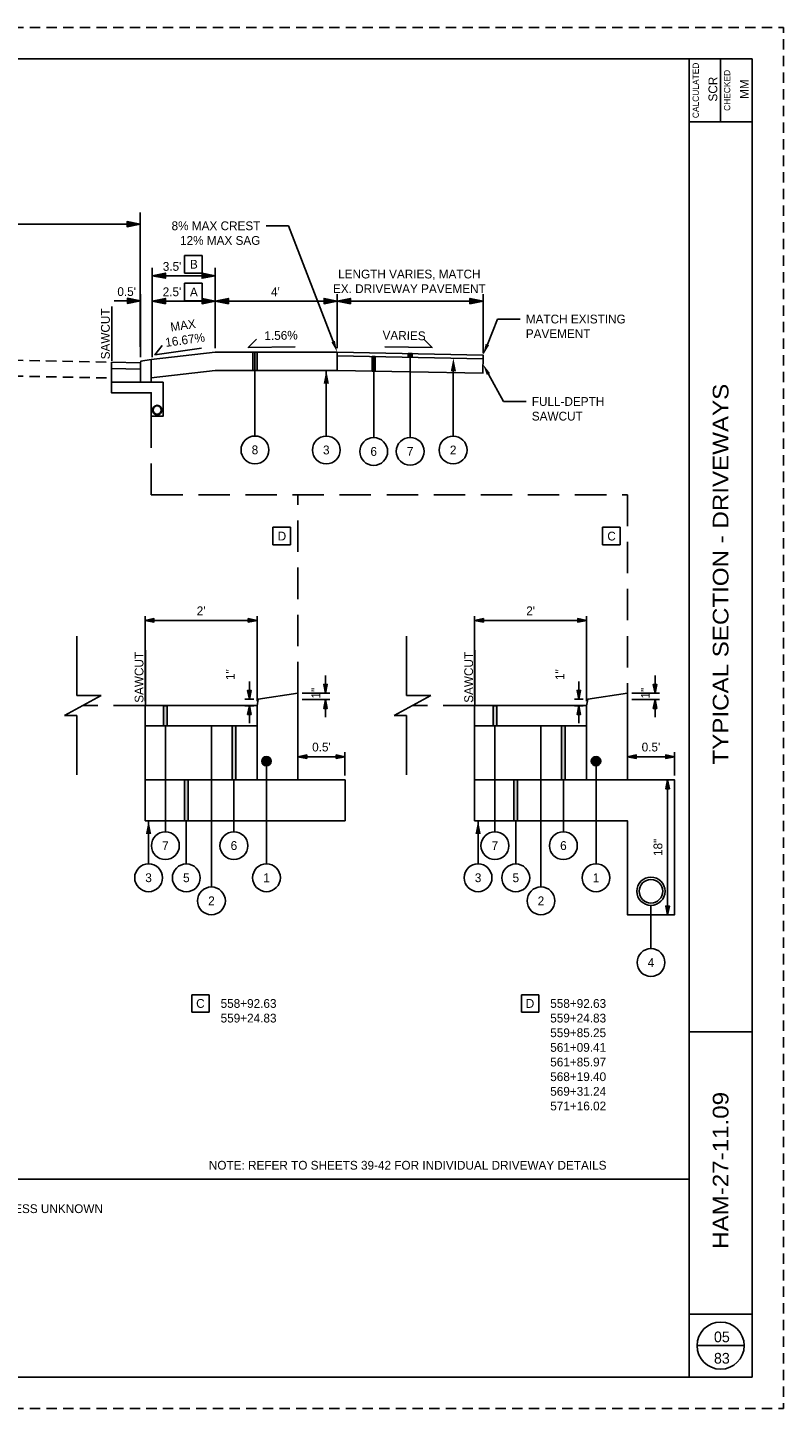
# Paper-space layout '113851GY003' of a CAD drawing. Header units: feet. Extents: x 0 to 34, y 0 to 22.
# Tile 3 of 3: x 22 to 34, y 0 to 22. Entities that reach past the tile are written whole.
import ezdxf
from ezdxf import colors
from ezdxf.entities.mleader import LeaderData, LeaderLine
from ezdxf.enums import TextEntityAlignment as Align
from ezdxf.math import Vec2, Vec3

# ---------------------------------------------------------------- set-up
doc = ezdxf.new("R2010")
doc.units = ezdxf.units.FT
doc.header["$MEASUREMENT"] = 0
doc.linetypes.add('DASHED', pattern=[0.75, 0.5, -0.25])
doc.linetypes.add('OhDOT_USTN3', pattern=[0.22, 0.165, -0.055])
for name, color, linetype in [('C-ANNO-TEXT', 7, 'Continuous'), ('SH_Border', 7, 'Continuous'), ('SH_Cut_Line', 7, 'OhDOT_USTN3'), ('SH_Data', 7, 'Continuous'), ('SH_Text', 7, 'Continuous'), ('TX_P_1', 7, 'Continuous'), ('TX_P_20', 7, 'Continuous'), ('XS_X_Pavt', 133, 'OhDOT_USTN3')]:
    doc.layers.add(name, color=color, linetype=linetype)
doc.styles.add('Font 70-Main Title', font='txt', dxfattribs={"width": 1.15, "height": 0.25})
doc.styles.add('Slanted-Normal', font='font31.shx', dxfattribs={"height": 0.14})
doc.styles.add('Straight-Normal', font='font30.shx', dxfattribs={"height": 0.14})
doc.styles.add('Straight-Sub Title', font='font30.shx', dxfattribs={"height": 0.17})
doc.dimstyles.new('Dec-1  Slanted', dxfattribs={"dimtxt": 0.14, "dimasz": 0.14, "dimexe": 0.07, "dimexo": 0.07, "dimgap": 0.07, "dimtad": 1, "dimdec": 1, "dimzin": 3, "dimdsep": 46, "dimtxsty": 'Slanted-Normal', "dimblk": 'Dim1', "dimcen": 0, "dimclrd": 95, "dimclre": 95, "dimclrt": 7, "dimadec": 1, "dimazin": 3, "dimtfac": 1, "dimtdec": 1, "dimtix": 1, "dimtofl": 0, "dimtmove": 1, "dimatfit": 3, "dimldrblk": 'Dim1', "dimfxl": 1, "dimtolj": 1, "dimtzin": 0, "dimlwd": -1, "dimlwe": -1, "dimarcsym": 0})
doc.dimstyles.new('Dec-1  Straight', dxfattribs={"dimtxt": 0.14, "dimasz": 0.14, "dimexe": 0.07, "dimexo": 0.07, "dimgap": 0.07, "dimtad": 1, "dimdec": 1, "dimzin": 3, "dimdsep": 46, "dimtxsty": 'Straight-Normal', "dimblk": 'Dim1', "dimcen": 0, "dimclrd": 95, "dimclre": 95, "dimclrt": 256, "dimadec": 1, "dimazin": 3, "dimtfac": 1, "dimtdec": 1, "dimtix": 1, "dimtofl": 0, "dimtmove": 1, "dimatfit": 3, "dimldrblk": 'Dim1', "dimfxl": 1, "dimtolj": 1, "dimtzin": 0, "dimlwd": -1, "dimlwe": -1, "dimarcsym": 0})

# ---------------------------------------------------------------- blocks, each defined once
blk = doc.blocks.new('BLKWO')
at = {"layer": 'SH_Border', "color": 7, "linetype": 'Continuous'}
for p, q in [((32.5, 0.5), (32.5, 21.5)), ((33, 21.5), (33, 20.5)), ((32.5, 20.5), (33.5, 20.5)), ((32.5, 6), (33.5, 6)), ((32.5, 1.5), (33.5, 1.5))]:
    blk.add_line(p, q, dxfattribs=at)
at = {"layer": 'SH_Border', "color": 7, "linetype": 'Continuous', "flags": 128}
blk.add_lwpolyline([(2, 21.5), (33.5, 21.5), (33.5, 0.5), (2, 0.5), (2, 21.5)], close=True, dxfattribs=at)
at = {"layer": 'SH_Cut_Line', "color": 7, "linetype": 'OhDOT_USTN3', "flags": 128}
blk.add_lwpolyline([(0, 0), (34, 0), (34, 22), (0, 22), (0, 0)], close=True, dxfattribs=at)
at = {"layer": 'SH_Data', "color": 7, "linetype": 'Continuous'}
blk.add_line((32.625, 1), (33.375, 1), dxfattribs=at)
blk.add_circle((33, 1), 0.375, dxfattribs=at)
at = {"layer": 'SH_Data', "color": 7, "linetype": 'Continuous', "style": 'Straight-Normal'}
for s, p in [('CALCULATED', (32.553, 21)), ('CHECKED', (33.053, 21))]:
    blk.add_text(s, height=0.1, rotation=90, dxfattribs=at).set_placement(p, align=Align.TOP_CENTER)
at = {"layer": 'SH_Data', "style": 'Straight-Normal'}
for tag, p in [('CALCULATED', (32.989, 21.02)), ('CHECKED', (33.489, 21.02))]:
    blk.add_attdef(tag, text='', height=0.14, rotation=90, dxfattribs=at).set_placement(p, align=Align.BOTTOM_CENTER)
at = {"layer": 'SH_Data', "style": 'Font 70-Main Title', "width": 1.15}
for tag, p in [('TITLEAREA2M', (33, 13.292)), ('TITLEAREA1', (33, 3.792))]:
    blk.add_attdef(tag, text='', height=0.25, rotation=90, dxfattribs=at).set_placement(p, align=Align.MIDDLE_CENTER)
at = {"layer": 'SH_Data', "style": 'Straight-Sub Title'}
for tag, p in [('SHEETNO', (33.02, 1.003)), ('SHEETTOTAL', (33.02, 0.663))]:
    blk.add_attdef(tag, text='', height=0.17, dxfattribs=at).set_placement(p, align=Align.BOTTOM_CENTER)
blk = doc.blocks.new('Dim1')
h = blk.add_hatch(color=4)
h.dxf.hatch_style = 1
h.paths.add_polyline_path([(0, 0), (-1, -0.2), (-1, 0.2)])
at = {"color": 4}
blk.add_lwpolyline([(0, 0), (-1, -0.2), (-1, 0.2), (0, 0)], dxfattribs=at)
blk = doc.blocks.new('*D653')
at = {"layer": 'Defpoints', "color": 0, "transparency": 16777216}
for p in [(32.155, 10.014), (32.265, 10.014), (32.265, 7.864)]:
    blk.add_point(p, dxfattribs=at)
at = {"layer": 'SH_Text', "color": 95, "linetype": 'Continuous', "transparency": 16777216}
for p, q in [((32.195, 10.014), (32.085, 10.014)), ((32.155, 8.004), (32.155, 9.874)), ((32.195, 7.864), (32.085, 7.864))]:
    blk.add_line(p, q, dxfattribs=at)
at = {"layer": 'SH_Text', "color": 95, "transparency": 16777216, "xscale": 0.14, "yscale": 0.14, "zscale": 0.14}
for p, rotation in [((32.155, 10.014), 90), ((32.155, 7.864), 270)]:
    blk.add_blockref('Dim1', p, dxfattribs=dict(at, rotation=rotation))
at = {"layer": 'SH_Text', "transparency": 16777216, "insert": (32.002, 8.939), "char_height": 0.14, "attachment_point": 5, "rotation": 90, "style": 'Straight-Normal'}
blk.add_mtext('\\A1;18"', dxfattribs=at)
blk = doc.blocks.new('*D654')
at = {"color": 95, "linetype": 'Continuous', "transparency": 16777216}
for p, q in [((30.742, 11.439), (30.742, 11.579)), ((30.812, 11.299), (30.672, 11.299)), ((30.812, 11.196), (30.672, 11.196)), ((30.742, 11.056), (30.742, 10.916))]:
    blk.add_line(p, q, dxfattribs=at)
at = {"layer": 'Defpoints', "color": 0, "transparency": 16777216}
for p in [(30.882, 11.299), (30.742, 11.196), (30.882, 11.196)]:
    blk.add_point(p, dxfattribs=at)
at = {"color": 95, "transparency": 16777216, "xscale": 0.14, "yscale": 0.14, "zscale": 0.14}
for p, rotation in [((30.742, 11.299), 270), ((30.742, 11.196), 90)]:
    blk.add_blockref('Dim1', p, dxfattribs=dict(at, rotation=rotation))
at = {"color": 7, "transparency": 16777216, "insert": (30.438, 11.691), "char_height": 0.14, "attachment_point": 5, "rotation": 90, "style": 'Slanted-Normal'}
blk.add_mtext('\\A1;1"', dxfattribs=at)
blk = doc.blocks.new('*D655')
at = {"color": 95, "linetype": 'Continuous', "transparency": 16777216}
for p, q in [((31.955, 11.536), (31.955, 11.676)), ((31.585, 11.396), (32.025, 11.396)), ((31.585, 11.293), (32.025, 11.293)), ((31.955, 11.153), (31.955, 11.013))]:
    blk.add_line(p, q, dxfattribs=at)
at = {"layer": 'Defpoints', "color": 0, "transparency": 16777216}
for p in [(31.515, 11.396), (31.515, 11.293), (31.955, 11.293)]:
    blk.add_point(p, dxfattribs=at)
at = {"color": 95, "transparency": 16777216, "xscale": 0.14, "yscale": 0.14, "zscale": 0.14}
for p, rotation in [((31.955, 11.396), 270), ((31.955, 11.293), 90)]:
    blk.add_blockref('Dim1', p, dxfattribs=dict(at, rotation=rotation))
at = {"color": 7, "transparency": 16777216, "insert": (31.801, 11.396), "char_height": 0.14, "attachment_point": 5, "rotation": 90, "style": 'Slanted-Normal'}
blk.add_mtext('\\A1;1"', dxfattribs=at)
blk = doc.blocks.new('*D652')
at = {"layer": 'Defpoints', "color": 0, "transparency": 16777216}
for p in [(32.265, 10.383), (31.515, 10.014), (32.265, 10.014)]:
    blk.add_point(p, dxfattribs=at)
at = {"layer": 'TX_P_20', "color": 95, "linetype": 'Continuous', "transparency": 16777216}
for p, q in [((31.515, 10.084), (31.515, 10.453)), ((31.655, 10.383), (32.125, 10.383)), ((32.265, 10.084), (32.265, 10.453))]:
    blk.add_line(p, q, dxfattribs=at)
at = {"layer": 'TX_P_20', "color": 95, "transparency": 16777216, "xscale": 0.14, "yscale": 0.14, "zscale": 0.14, "rotation": 180}
blk.add_blockref('Dim1', (31.515, 10.383), dxfattribs=at)
at = {"layer": 'TX_P_20', "color": 95, "transparency": 16777216, "xscale": 0.14, "yscale": 0.14, "zscale": 0.14}
blk.add_blockref('Dim1', (32.265, 10.383), dxfattribs=at)
at = {"layer": 'TX_P_20', "color": 7, "transparency": 16777216, "insert": (31.89, 10.536), "char_height": 0.14, "attachment_point": 5, "style": 'Slanted-Normal'}
blk.add_mtext("\\A1;0.5'", dxfattribs=at)
blk = doc.blocks.new('*D647')
at = {"color": 95, "linetype": 'Continuous', "transparency": 16777216}
for p, q in [((25.492, 11.439), (25.492, 11.579)), ((25.562, 11.299), (25.422, 11.299)), ((25.562, 11.196), (25.422, 11.196)), ((25.492, 11.056), (25.492, 10.916))]:
    blk.add_line(p, q, dxfattribs=at)
at = {"layer": 'Defpoints', "color": 0, "transparency": 16777216}
for p in [(25.632, 11.299), (25.492, 11.196), (25.632, 11.196)]:
    blk.add_point(p, dxfattribs=at)
at = {"color": 95, "transparency": 16777216, "xscale": 0.14, "yscale": 0.14, "zscale": 0.14}
for p, rotation in [((25.492, 11.299), 270), ((25.492, 11.196), 90)]:
    blk.add_blockref('Dim1', p, dxfattribs=dict(at, rotation=rotation))
at = {"color": 7, "transparency": 16777216, "insert": (25.188, 11.691), "char_height": 0.14, "attachment_point": 5, "rotation": 90, "style": 'Slanted-Normal'}
blk.add_mtext('\\A1;1"', dxfattribs=at)
blk = doc.blocks.new('*D648')
at = {"color": 95, "linetype": 'Continuous', "transparency": 16777216}
for p, q in [((26.705, 11.536), (26.705, 11.676)), ((26.335, 11.396), (26.775, 11.396)), ((26.335, 11.293), (26.775, 11.293)), ((26.705, 11.153), (26.705, 11.013))]:
    blk.add_line(p, q, dxfattribs=at)
at = {"layer": 'Defpoints', "color": 0, "transparency": 16777216}
for p in [(26.265, 11.396), (26.265, 11.293), (26.705, 11.293)]:
    blk.add_point(p, dxfattribs=at)
at = {"color": 95, "transparency": 16777216, "xscale": 0.14, "yscale": 0.14, "zscale": 0.14}
for p, rotation in [((26.705, 11.396), 270), ((26.705, 11.293), 90)]:
    blk.add_blockref('Dim1', p, dxfattribs=dict(at, rotation=rotation))
at = {"color": 7, "transparency": 16777216, "insert": (26.551, 11.396), "char_height": 0.14, "attachment_point": 5, "rotation": 90, "style": 'Slanted-Normal'}
blk.add_mtext('\\A1;1"', dxfattribs=at)
blk = doc.blocks.new('*D649')
at = {"layer": 'Defpoints', "color": 0, "transparency": 16777216}
for p in [(27.015, 10.383), (26.265, 10.014), (27.015, 10.014)]:
    blk.add_point(p, dxfattribs=at)
at = {"layer": 'TX_P_20', "color": 95, "linetype": 'Continuous', "transparency": 16777216}
for p, q in [((26.265, 10.084), (26.265, 10.453)), ((26.405, 10.383), (26.875, 10.383)), ((27.015, 10.084), (27.015, 10.453))]:
    blk.add_line(p, q, dxfattribs=at)
at = {"layer": 'TX_P_20', "color": 95, "transparency": 16777216, "xscale": 0.14, "yscale": 0.14, "zscale": 0.14, "rotation": 180}
blk.add_blockref('Dim1', (26.265, 10.383), dxfattribs=at)
at = {"layer": 'TX_P_20', "color": 95, "transparency": 16777216, "xscale": 0.14, "yscale": 0.14, "zscale": 0.14}
blk.add_blockref('Dim1', (27.015, 10.383), dxfattribs=at)
at = {"layer": 'TX_P_20', "color": 7, "transparency": 16777216, "insert": (26.64, 10.536), "char_height": 0.14, "attachment_point": 5, "style": 'Slanted-Normal'}
blk.add_mtext("\\A1;0.5'", dxfattribs=at)
blk = doc.blocks.new('*D650')
at = {"layer": 'Defpoints', "color": 0, "transparency": 16777216}
for p in [(29.081, 12.555), (29.081, 11.196), (30.865, 11.196)]:
    blk.add_point(p, dxfattribs=at)
at = {"layer": 'TX_P_20', "color": 95, "linetype": 'Continuous', "transparency": 16777216}
for p, q in [((29.081, 11.266), (29.081, 12.625)), ((30.725, 12.555), (29.221, 12.555)), ((30.865, 11.266), (30.865, 12.625))]:
    blk.add_line(p, q, dxfattribs=at)
at = {"layer": 'TX_P_20', "color": 95, "transparency": 16777216, "xscale": 0.14, "yscale": 0.14, "zscale": 0.14, "rotation": 180}
blk.add_blockref('Dim1', (29.081, 12.555), dxfattribs=at)
at = {"layer": 'TX_P_20', "color": 95, "transparency": 16777216, "xscale": 0.14, "yscale": 0.14, "zscale": 0.14}
blk.add_blockref('Dim1', (30.865, 12.555), dxfattribs=at)
at = {"layer": 'TX_P_20', "color": 7, "transparency": 16777216, "insert": (29.973, 12.708), "char_height": 0.14, "attachment_point": 5, "style": 'Slanted-Normal'}
blk.add_mtext("\\A1;2'", dxfattribs=at)
blk = doc.blocks.new('*D651')
at = {"layer": 'Defpoints', "color": 0, "transparency": 16777216}
for p in [(23.831, 12.555), (23.831, 11.197), (25.615, 11.196)]:
    blk.add_point(p, dxfattribs=at)
at = {"layer": 'TX_P_20', "color": 95, "linetype": 'Continuous', "transparency": 16777216}
for p, q in [((23.831, 11.267), (23.831, 12.625)), ((25.475, 12.555), (23.971, 12.555)), ((25.615, 11.266), (25.615, 12.625))]:
    blk.add_line(p, q, dxfattribs=at)
at = {"layer": 'TX_P_20', "color": 95, "transparency": 16777216, "xscale": 0.14, "yscale": 0.14, "zscale": 0.14, "rotation": 180}
blk.add_blockref('Dim1', (23.831, 12.555), dxfattribs=at)
at = {"layer": 'TX_P_20', "color": 95, "transparency": 16777216, "xscale": 0.14, "yscale": 0.14, "zscale": 0.14}
blk.add_blockref('Dim1', (25.615, 12.555), dxfattribs=at)
at = {"layer": 'TX_P_20', "color": 7, "transparency": 16777216, "insert": (24.723, 12.708), "char_height": 0.14, "attachment_point": 5, "style": 'Slanted-Normal'}
blk.add_mtext("\\A1;2'", dxfattribs=at)

psp = doc.layouts.new('113851GY003')

# ---------------------------------------------------------------- hatches: boundary and pattern name
h = psp.add_hatch(color=256)
h.dxf.hatch_style = 1
h.paths.add_polyline_path([(23.75341, 18.86839), (23.54341, 18.91039), (23.54341, 18.82639)])
h = psp.add_hatch(color=256)
h.dxf.hatch_style = 1
h.paths.add_polyline_path([(23.94339, 18.04755), (24.15339, 18.00555), (24.15339, 18.08955)])
h = psp.add_hatch(color=256)
h.dxf.hatch_style = 1
h.paths.add_polyline_path([(23.94339, 18.04755), (24.15339, 18.00555), (24.15339, 18.08955)])
h = psp.add_hatch(color=256)
h.dxf.hatch_style = 1
h.paths.add_polyline_path([(23.94339, 18.04753), (24.15339, 18.00553), (24.1534, 18.08953)])
h = psp.add_hatch(color=256)
h.dxf.hatch_style = 1
h.paths.add_polyline_path([(23.94339, 18.04753), (24.15339, 18.00553), (24.1534, 18.08953)])
h = psp.add_hatch(color=256)
h.dxf.hatch_style = 1
h.paths.add_polyline_path([(24.94798, 18.04755), (24.73798, 18.08955), (24.73798, 18.00555)])
h = psp.add_hatch(color=256)
h.dxf.hatch_style = 1
h.paths.add_polyline_path([(24.94799, 18.04752), (24.73799, 18.08952), (24.73799, 18.00552)])
h = psp.add_hatch(color=256)
h.dxf.hatch_style = 1
h.paths.add_polyline_path([(23.75955, 17.64636), (23.54955, 17.68836), (23.54955, 17.60436)])
h = psp.add_hatch(color=256)
h.dxf.hatch_style = 1
h.paths.add_polyline_path([(23.75955, 17.64315), (23.54955, 17.68515), (23.54955, 17.60115)])
h = psp.add_hatch(color=256)
h.dxf.hatch_style = 1
h.paths.add_polyline_path([(23.94339, 17.64317), (24.15339, 17.60117), (24.15339, 17.68517)])
h = psp.add_hatch(color=256)
h.dxf.hatch_style = 1
h.paths.add_polyline_path([(23.94339, 17.64317), (24.15339, 17.60117), (24.15339, 17.68517)])
h = psp.add_hatch(color=256)
h.dxf.hatch_style = 1
h.paths.add_polyline_path([(23.94339, 17.64315), (24.15339, 17.60115), (24.1534, 17.68515)])
h = psp.add_hatch(color=256)
h.dxf.hatch_style = 1
h.paths.add_polyline_path([(23.94339, 17.64315), (24.15339, 17.60115), (24.1534, 17.68515)])
h = psp.add_hatch(color=256)
h.dxf.hatch_style = 1
h.paths.add_polyline_path([(24.94798, 17.64317), (24.73798, 17.68517), (24.73798, 17.60117)])
h = psp.add_hatch(color=256)
h.dxf.hatch_style = 1
h.paths.add_polyline_path([(24.94799, 17.64315), (24.73799, 17.68515), (24.73799, 17.60115)])
h = psp.add_hatch(color=256)
h.dxf.hatch_style = 1
h.paths.add_polyline_path([(24.94798, 17.64317), (25.15798, 17.60117), (25.15798, 17.68517)])
h = psp.add_hatch(color=256)
h.dxf.hatch_style = 1
h.paths.add_polyline_path([(26.891, 17.64317), (26.681, 17.68517), (26.681, 17.60117)])
h = psp.add_hatch(color=256)
h.dxf.hatch_style = 1
h.paths.add_polyline_path([(26.891, 17.64317), (27.101, 17.68517), (27.101, 17.60117)])
h = psp.add_hatch(color=256)
h.dxf.hatch_style = 1
h.paths.add_polyline_path([(29.21645, 17.64317), (29.00645, 17.68517), (29.00645, 17.60117)])
for points in [[(25.54676, 16.82987), (25.61436, 16.82987), (25.61436, 16.53846), (25.54676, 16.53846)], [(28.01992, 16.80663), (28.08752, 16.80663), (28.08752, 16.74663), (28.01992, 16.74663)], [(24.18303, 10.87384), (24.12424, 10.87384), (24.12424, 11.19596), (24.18303, 11.19596)], [(29.43303, 10.87384), (29.37424, 10.87384), (29.37424, 11.19596), (29.43303, 11.19596)], [(25.21564, 10.87384), (25.27443, 10.87384), (25.27443, 10.01335), (25.21564, 10.01335)], [(30.46564, 10.87384), (30.52443, 10.87384), (30.52443, 10.01335), (30.46564, 10.01335)], [(24.45707, 10.01335), (24.51586, 10.01335), (24.51586, 9.36316), (24.45707, 9.36316)], [(29.70707, 10.01335), (29.76586, 10.01335), (29.76586, 9.36316), (29.70707, 9.36316)]]:
    psp.add_hatch(color=256).paths.add_polyline_path(points)
at = {"layer": 'C-ANNO-TEXT'}
h = psp.add_hatch(color=256, dxfattribs=at)
h.dxf.hatch_style = 1
h.paths.add_polyline_path([(28.78421, 16.52283), (28.74221, 16.73283), (28.70021, 16.52283)])
h = psp.add_hatch(color=256, dxfattribs=at)
h.dxf.hatch_style = 1
h.paths.add_polyline_path([(26.75918, 16.32846), (26.71718, 16.53846), (26.67518, 16.32846)])
h = psp.add_hatch(color=256, dxfattribs=at)
h.dxf.hatch_style = 1
edge = h.paths.add_edge_path()
edge.add_arc((25.76448, 10.31155), 0.075, 180, 540, ccw=False)
h = psp.add_hatch(color=256, dxfattribs=at)
h.dxf.hatch_style = 1
edge = h.paths.add_edge_path()
edge.add_arc((31.01448, 10.31155), 0.075, 180, 540, ccw=False)
h = psp.add_hatch(color=256, dxfattribs=at)
h.dxf.hatch_style = 1
h.paths.add_polyline_path([(23.8437, 9.15408), (23.8857, 9.36408), (23.9277, 9.15408)])
h = psp.add_hatch(color=256, dxfattribs=at)
h.dxf.hatch_style = 1
h.paths.add_polyline_path([(29.0937, 9.15408), (29.1357, 9.36408), (29.1777, 9.15408)])

# ---------------------------------------------------------------- linework, layer by layer
at = {"layer": 'C-ANNO-TEXT', "linetype": 'Continuous'}
for p, q in [((23.75341, 16.91477), (23.75341, 19.05591)), ((17.96341, 18.86841), (23.54341, 18.86841)), ((23.75341, 16.91861), (23.75342, 18.90589)), ((23.75341, 16.91861), (23.75342, 18.90589)), ((23.94339, 16.74769), (23.94339, 18.17255)), ((24.15339, 18.04755), (24.36339, 18.04755)), ((23.54955, 17.64636), (23.33955, 17.64636)), ((23.75955, 16.75153), (23.75955, 17.75063)), ((24.15339, 17.64317), (24.36339, 17.64317)), ((26.891, 17.64317), (24.94798, 17.64317)), ((29.21645, 16.81033), (29.21645, 17.75063))]:
    psp.add_line(p, q, dxfattribs=at)
at = {"layer": 'C-ANNO-TEXT'}
for p, q in [((23.92939, 16.59769), (23.92939, 16.46203)), ((23.29334, 16.35134), (23.7885, 16.35134)), ((22.74114, 11.35708), (22.74114, 12.304)), ((27.99297, 11.35708), (27.99297, 12.304)), ((23.12905, 11.35708), (22.54599, 11.03927)), ((22.74114, 11.35708), (23.12905, 11.35708)), ((26.26541, 11.39596), (26.26541, 10.95733)), ((28.38087, 11.35708), (27.79782, 11.03927)), ((27.99297, 11.35708), (28.38087, 11.35708)), ((31.51541, 11.39596), (31.51541, 10.95733)), ((22.54599, 11.03927), (22.74114, 11.03927)), ((22.74114, 10.09236), (22.74114, 11.03927)), ((27.79782, 11.03927), (27.99297, 11.03927)), ((27.99297, 10.09236), (27.99297, 11.03927)), ((26.26541, 10.95733), (26.26541, 10.43801)), ((31.51541, 10.95733), (31.51541, 10.43801))]:
    psp.add_line(p, q, dxfattribs=at)
for centre, radius in [((24.02314, 15.90709), 0.075), ((24.02314, 15.90709), 0.065), ((25.76448, 10.31155), 0.075), ((31.01448, 10.31155), 0.075), ((31.89041, 8.23908), 0.225), ((31.89041, 8.23908), 0.1875)]:
    psp.add_circle(centre, radius, dxfattribs=at)
at = {"layer": 'C-ANNO-TEXT', "extrusion": (0, 0, -1)}
psp.add_solid([(-27.49579, 16.52684), (-27.45054, 16.52684), (-27.49556, 16.75827), (-27.45031, 16.75827)], dxfattribs=at)
at = {"layer": 'SH_Data'}
psp.add_lwpolyline([(2, 3.65143), (32.5, 3.65143)], dxfattribs=at)
at = {"layer": 'TX_P_1'}
for p, q in [((25.58055, 16.82987), (25.58057, 15.49303)), ((28.05372, 16.74663), (28.05372, 15.4698)), ((26.71718, 16.53846), (26.71718, 15.49095)), ((27.47294, 16.51521), (27.47294, 15.46769)), ((28.73832, 16.53846), (28.73832, 15.49095)), ((24.15364, 10.87384), (24.15364, 9.18722)), ((24.88759, 10.87384), (24.88759, 8.30821)), ((29.40364, 10.87384), (29.40364, 9.18722)), ((30.13759, 10.87384), (30.13759, 8.30821)), ((25.76448, 10.31155), (25.76448, 8.67562)), ((31.01448, 10.31155), (31.01448, 8.67562)), ((23.8857, 9.36408), (23.8857, 8.67562)), ((24.48647, 9.36316), (24.48647, 8.6747)), ((29.1357, 9.36408), (29.1357, 8.67562)), ((29.73647, 9.36316), (29.73647, 8.6747)), ((31.89041, 8.01408), (31.89041, 7.32562))]:
    psp.add_line(p, q, dxfattribs=at)
for centre in [(25.58057, 15.27153), (26.71718, 15.26945), (27.47294, 15.24619), (28.05372, 15.2483), (28.73832, 15.26945), (24.15364, 8.96572), (25.24504, 8.96572), (29.40364, 8.96572), (30.49504, 8.96572), (23.8857, 8.45412), (24.48647, 8.4532), (25.76448, 8.45412), (29.1357, 8.45412), (29.73647, 8.4532), (31.01448, 8.45412), (24.88759, 8.08671), (30.13759, 8.08671), (31.89041, 7.10412)]:
    psp.add_circle(centre, 0.2215, dxfattribs=at)
at = {"layer": 'TX_P_20'}
for points in [[(2, 21.5), (32.5, 21.5)], [(23.75341, 18.86839), (23.54341, 18.91039), (23.54341, 18.82639), (23.75341, 18.86839)], [(23.94339, 18.04755), (24.15339, 18.00555), (24.15339, 18.08955), (23.94339, 18.04755)], [(23.94339, 18.04755), (24.15339, 18.00555), (24.15339, 18.08955), (23.94339, 18.04755)], [(23.94339, 18.04753), (24.15339, 18.00553), (24.1534, 18.08953), (23.94339, 18.04753)], [(24.73798, 18.04755), (24.15339, 18.04755)], [(24.94798, 18.04755), (24.73798, 18.08955), (24.73798, 18.00555), (24.94798, 18.04755)], [(24.94798, 16.89226), (24.94798, 18.17255)], [(23.75955, 17.64636), (23.54955, 17.68836), (23.54955, 17.60436), (23.75955, 17.64636)], [(23.94339, 17.64317), (24.15339, 17.60117), (24.15339, 17.68517), (23.94339, 17.64317)], [(23.94339, 17.64317), (24.15339, 17.60117), (24.15339, 17.68517), (23.94339, 17.64317)], [(23.94339, 17.64315), (24.15339, 17.60115), (24.1534, 17.68515), (23.94339, 17.64315)], [(24.73798, 17.64317), (24.15339, 17.64317)], [(24.94798, 17.64317), (24.73798, 17.68517), (24.73798, 17.60117), (24.94798, 17.64317)], [(24.94798, 17.64317), (25.15798, 17.60117), (25.15798, 17.68517), (24.94798, 17.64317)], [(26.891, 17.64317), (26.681, 17.68517), (26.681, 17.60117), (26.891, 17.64317)], [(26.891, 16.89226), (26.891, 17.75063)], [(26.891, 17.64317), (27.101, 17.68517), (27.101, 17.60117), (26.891, 17.64317)], [(29.00645, 17.64317), (27.101, 17.64317)], [(29.21645, 17.64317), (29.00645, 17.68517), (29.00645, 17.60117), (29.21645, 17.64317)], [(23.29843, 16.69028), (23.29843, 17.55528)], [(26.22318, 16.91619), (25.47333, 16.9012), (25.60591, 17.03378)], [(27.65244, 16.91619), (28.40229, 16.90119), (28.26971, 17.03377)], [(24.72988, 16.89206), (23.9872, 16.78752), (24.10298, 16.93501)], [(26.891, 16.82993), (29.21645, 16.78333)], [(26.891, 16.82989), (26.891, 16.53846)], [(26.891, 16.76993), (29.21645, 16.72333)], [(29.21645, 16.78333), (29.21061, 16.49202)], [(23.29131, 16.56953), (23.75751, 16.56004)], [(23.29334, 16.35134), (23.29334, 16.66951)], [(23.29334, 16.66951), (23.75955, 16.66002)], [(23.75786, 16.66006), (23.7641, 16.68732), (23.92939, 16.71024)], [(26.891, 16.53851), (29.21645, 16.49191)], [(23.83436, 11.21765), (23.83436, 12.08265)], [(29.08619, 11.21765), (29.08619, 12.08265)], [(25.61521, 11.19596), (25.63232, 11.29859), (26.26541, 11.39596)], [(30.86521, 11.19596), (30.88232, 11.29859), (31.51541, 11.39596)], [(23.83049, 10.01427), (23.8311, 11.19688)], [(25.61538, 11.19688), (23.8311, 11.19688)], [(29.08049, 10.01427), (29.0811, 11.19688)], [(30.86538, 11.19688), (29.0811, 11.19688)], [(25.61521, 10.87477), (23.83093, 10.87477)], [(30.86521, 10.87477), (29.08093, 10.87477)], [(23.83049, 9.36408), (23.83049, 10.01427), (27.01541, 10.01427), (27.01541, 9.36408), (23.83049, 9.36408)], [(25.24504, 10.01335), (25.24504, 9.18722)], [(31.51541, 9.36408), (31.51541, 9.36408), (31.51541, 7.86408), (32.26541, 7.86408), (32.26541, 10.01427), (29.08049, 10.01427), (29.08049, 9.36408)], [(30.49504, 10.01335), (30.49504, 9.18722)], [(31.51541, 9.36408), (29.08049, 9.36408)]]:
    psp.add_lwpolyline(points, dxfattribs=at)
at = {"layer": 'TX_P_20', "flags": 128}
for points in [[(26.891, 16.82989), (24.94798, 16.82989), (23.92939, 16.71024)], [(26.891, 16.82993), (24.94798, 16.82989)], [(23.92939, 16.71024), (23.92939, 16.35134), (23.75955, 16.35134), (23.75955, 16.66002)], [(26.891, 16.53846), (24.94798, 16.53846), (23.92939, 16.41882)], [(26.26541, 11.39596), (26.26541, 10.01427), (25.61522, 10.01427), (25.61521, 11.19596), (25.63232, 11.29859)], [(31.51541, 11.39596), (31.51541, 10.01427), (30.86522, 10.01427), (30.86521, 11.19596), (30.88232, 11.29859)]]:
    psp.add_lwpolyline(points, dxfattribs=at)
for points in [[(25.61436, 16.82987), (25.54676, 16.82987), (25.54676, 16.53846), (25.61436, 16.53846)], [(27.49579, 16.52684), (27.45054, 16.52684), (27.45031, 16.75827), (27.49556, 16.75827)], [(28.08752, 16.80663), (28.01992, 16.80663), (28.01992, 16.74663), (28.08752, 16.74663)], [(24.11689, 16.35134), (24.11689, 15.8065), (23.92939, 15.8065), (23.92939, 16.1815), (23.29334, 16.1815), (23.29334, 16.35134)], [(24.18303, 11.19596), (24.12424, 11.19596), (24.12424, 10.87384), (24.18303, 10.87384)], [(29.43303, 11.19596), (29.37424, 11.19596), (29.37424, 10.87384), (29.43303, 10.87384)], [(25.27443, 10.87384), (25.21564, 10.87384), (25.21564, 10.01335), (25.27443, 10.01335)], [(30.52443, 10.87384), (30.46564, 10.87384), (30.46564, 10.01335), (30.52443, 10.01335)], [(24.51586, 10.01335), (24.45707, 10.01335), (24.45707, 9.36316), (24.51586, 9.36316)], [(29.76586, 10.01335), (29.70707, 10.01335), (29.70707, 9.36316), (29.76586, 9.36316)]]:
    psp.add_lwpolyline(points, close=True, dxfattribs=at)
at = {"layer": 'TX_P_20', "linetype": 'DASHED'}
for points in [[(23.92939, 15.8065), (23.92939, 14.5565), (31.51541, 14.5565), (31.51541, 11.39596)], [(26.26541, 11.39596), (26.26541, 14.5565)]]:
    psp.add_lwpolyline(points, dxfattribs=at)
at = {"layer": 'XS_X_Pavt'}
for points in [[(12.21348, 16.66951), (17.74727, 16.78019), (23.28106, 16.66949)], [(12.21552, 16.41605), (17.74931, 16.5268), (23.2831, 16.41778)]]:
    psp.add_lwpolyline(points, dxfattribs=at)
at = {"layer": 'XS_X_Pavt', "linetype": 'DASHED'}
for points in [[(23.82927, 11.19688), (22.83608, 11.19739)], [(29.0811, 11.19688), (28.08791, 11.19739)]]:
    psp.add_lwpolyline(points, dxfattribs=at)

# ---------------------------------------------------------------- block references
at = {"layer": 'C-ANNO-TEXT'}
psp.add_blockref('BLKWO', (0, 0), dxfattribs=at).add_auto_attribs({'CHECKED': 'MM', 'CALCULATED': 'SCR', 'TITLEAREA2M': 'TYPICAL SECTION - DRIVEWAYS', 'TITLEAREA1': 'HAM-27-11.09', 'SHEETTOTAL': '83', 'SHEETNO': '05'})

# ---------------------------------------------------------------- texts
at = {"layer": 'C-ANNO-TEXT', "char_height": 0.14, "attachment_point": 5, "style": 'Straight-Normal'}
for s, insert, rotation in [("\\A1;3.5'", (24.26041, 18.19425), 359.999798), ('\\A1;LENGTH VARIES, MATCH \\PEX. DRIVEWAY PAVEMENT', (28.04055, 17.95688), 359.999798), ("\\A1;0.5'", (23.53637, 17.79306), 359.999798), ("\\A1;2.5'", (24.25918, 17.78988), 359.999798), ("\\A1;4'", (25.90632, 17.78988), 359.999798), ('\\A1;SAWCUT', (23.19877, 17.1203), 90), ('\\A1;MAX\\P16.67%', (24.45056, 17.13992), 7.87271), ('\\A1;SAWCUT', (23.7347, 11.64767), 90), ('\\A1;SAWCUT', (28.98653, 11.64767), 90)]:
    psp.add_mtext(s, dxfattribs=dict(at, insert=insert, rotation=rotation))
at = {"layer": 'C-ANNO-TEXT', "char_height": 0.14, "style": 'Straight-Normal'}
for s, insert, attachment_point, rotation in [('1.56%', (26.26041, 17.17141), 3, 1.145561), ('VARIES', (27.61521, 17.1714), 1, 358.854035)]:
    psp.add_mtext_dynamic_manual_height_columns(s, width=0.3354416, gutter_width=1.5, heights=[0], dxfattribs=dict(at, insert=insert, attachment_point=attachment_point, rotation=rotation))
at = {"layer": 'SH_Data', "char_height": 0.1407, "attachment_point": 5, "style": 'Slanted-Normal'}
for s, width, heights, insert, rotation in [('8', 0.1407, [0.1407], (25.58057, 15.27153), 359.999798), ('7', 0.1066232, [0], (24.1539, 8.96594), 0.038179), ('6', 0.1407, [0], (25.2453, 8.96666), 0.038179), ('7', 0.1066232, [0], (29.4039, 8.96594), 0.038179), ('6', 0.1407, [0], (30.4953, 8.96667), 0.038179), ('3', 0.1066232, [0], (23.8857, 8.45412), 359.999798), ('5', 0.1407, [0], (24.48707, 8.45363), 0.038179), ('3', 0.1066232, [0], (29.1357, 8.45412), 359.999798), ('5', 0.1407, [0], (29.73707, 8.45364), 0.038179)]:
    psp.add_mtext_dynamic_manual_height_columns(s, width=width, gutter_width=1.005, heights=heights, dxfattribs=dict(at, insert=insert, rotation=rotation))
at = {"layer": 'SH_Data', "style": 'Slanted-Normal'}
for s, width, gutter_width, insert, char_height, attachment_point in [('3', 0.1407, 1.005, (26.71718, 15.26945), 0.1407, 5), ('6', 0.1407, 1.005, (27.47294, 15.24619), 0.1407, 5), ('7', 0.1066232, 1.005, (28.05372, 15.2483), 0.1407, 5), ('2', 0.1407, 1.005, (28.73832, 15.26945), 0.1407, 5), ('1', 0.1066232, 1.005, (25.76448, 8.45412), 0.1407, 5), ('1', 0.1066232, 1.005, (31.01448, 8.45412), 0.1407, 5), ('2', 0.1066232, 1.005, (24.88759, 8.08671), 0.1407, 5), ('2', 0.1066232, 1.005, (30.13759, 8.08671), 0.1407, 5), ('4', 0.1066232, 1.005, (31.89041, 7.10412), 0.1407, 5), ('\\A1;EXISTING ASPHALT PAVEMENT, THICKNESS UNKNOWN', 5.6480667, 1, (18.08187, 3.16892), 0.14, 4)]:
    psp.add_mtext_dynamic_manual_height_columns(s, width=width, gutter_width=gutter_width, heights=[0], dxfattribs=dict(at, insert=insert, char_height=char_height, attachment_point=attachment_point))
at = {"layer": 'TX_P_20', "char_height": 0.14, "style": 'Slanted-Normal', "bg_fill": 16}
for s, insert, attachment_point in [('B', (24.66991, 18.30002), 3), ('A', (24.66991, 17.8571), 3), ('D', (26.07816, 13.96832), 3), ('C', (31.32993, 13.96832), 3), ('C', (24.64372, 6.52176), 1), ('D', (29.89549, 6.52176), 1)]:
    psp.add_mtext_dynamic_manual_height_columns(s, width=0.14, gutter_width=0.7, heights=[0], dxfattribs=dict(at, insert=insert, attachment_point=attachment_point))
at = {"layer": 'TX_P_20', "char_height": 0.14, "attachment_point": 1, "style": 'Slanted-Normal'}
for s, width, heights, insert in [('558+92.63\\P559+24.83', 1.1970319, [0], (25.03372, 6.52176)), ('558+92.63\\P559+24.83\\P559+85.25\\P561+09.41\\P561+85.97\\P568+19.40\\P569+31.24\\P571+16.02', 1.1970319, [2.21153], (30.28549, 6.52176)), ('NOTE: REFER TO SHEETS 39-42 FOR INDIVIDUAL DRIVEWAY DETAILS ', 8.234505, [0], (24.84633, 3.94362))]:
    psp.add_mtext_dynamic_manual_height_columns(s, width=width, gutter_width=0.7, heights=heights, dxfattribs=dict(at, insert=insert))

# ---------------------------------------------------------------- dimensions: what is measured, and where the dimension line sits
for base, p1, p2, picture, middle in [((25.49176, 11.19596), (25.63232, 11.29859), (25.63232, 11.19596), '*D647', (25.34106, 11.69079)), ((26.70464, 11.29333), (26.26541, 11.39596), (26.26541, 11.29333), '*D648', (26.70464, 11.39596)), ((30.74176, 11.19596), (30.88232, 11.29859), (30.88232, 11.19596), '*D654', (30.59106, 11.69079)), ((31.95464, 11.29333), (31.51541, 11.39596), (31.51541, 11.29333), '*D655', (31.95464, 11.39596))]:
    dim = psp.add_linear_dim(base=base, p1=p1, p2=p2, angle=90, text='1"', dimstyle='Dec-1  Slanted', override={"dimpost": "'"})
    dim.commit()
    dim.dimension.update_dxf_attribs({"geometry": picture, "text_midpoint": middle, "dimtype": 160})
at = {"layer": 'SH_Text'}
dim = psp.add_aligned_dim(p1=(32.26541, 7.86408), p2=(32.26541, 10.01428), distance=0.11008, text='18"', dimstyle='Dec-1  Straight', override={"dimpost": "'"}, dxfattribs=at)
dim.commit()
dim.dimension.update_dxf_attribs({"geometry": '*D653', "text_midpoint": (32.00199, 8.93918)})
at = {"layer": 'TX_P_20'}
for base, p1, p2, text, picture, middle in [((23.8311, 12.55469), (25.61521, 11.19596), (23.8311, 11.19688), "2'", '*D651', (24.72316, 12.70802)), ((29.0811, 12.55469), (30.86521, 11.19596), (29.0811, 11.19596), "2'", '*D650', (29.97316, 12.70802)), ((27.01541, 10.38268), (26.26541, 10.01427), (27.01541, 10.01428), "0.5'", '*D649', (26.64041, 10.53602)), ((32.26541, 10.38268), (31.51541, 10.01427), (32.26541, 10.01428), "0.5'", '*D652', (31.89041, 10.53602))]:
    dim = psp.add_linear_dim(base=base, p1=p1, p2=p2, angle=180, text=text, dimstyle='Dec-1  Slanted', override={"dimpost": "'"}, dxfattribs=at)
    dim.commit()
    dim.dimension.update_dxf_attribs({"geometry": picture, "text_midpoint": middle})

# ---------------------------------------------------------------- leaders
ml = psp.add_multileader_mtext('Standard')
ml.set_content('8% MAX CREST\\P12% MAX SAG', color=256, style='Slanted-Normal')
ml.set_leader_properties()
ml.build(insert=Vec2(0, 0))
ml.multileader.update_dxf_attribs({"dogleg_length": 0.36, "arrow_head_size": 0.18})
ctx = ml.context
ctx.base_point, ctx.char_height, ctx.arrow_head_size, ctx.landing_gap_size, ctx.plane_origin = Vec3(23.97029, 18.84232), 0.14, 0.18, 0.09, Vec3(26.891, 16.82993)
ctx.text_align_type = 2
notes = []
notes.append((ctx, [(0, (1, 1, 0), (26.11695, 18.84232), (-1, 0), 0.36, [(0, [(26.891, 16.82993)], 0, [])])]))
ctx.mtext.insert, ctx.mtext.alignment, ctx.mtext.flow_direction = Vec3(25.66695, 18.91232), 3, 5
ml = psp.add_multileader_mtext('Standard')
ml.set_content('MATCH EXISTING \\PPAVEMENT', color=256, style='Slanted-Normal')
ml.set_leader_properties()
ml.build(insert=Vec2(0, 0))
ml.multileader.update_dxf_attribs({"dogleg_length": 0.36, "arrow_head_size": 0.18})
ctx = ml.context
ctx.base_point, ctx.char_height, ctx.arrow_head_size, ctx.landing_gap_size, ctx.plane_origin = Vec3(29.80594, 17.35666), 0.14, 0.18, 0.09, Vec3(29.21645, 16.78333)
notes.append((ctx, [(0, (1, 1, 0), (29.44594, 17.35666), (1, 0), 0.36, [(0, [(29.21645, 16.78333)], 0, [])])]))
ctx.mtext.insert, ctx.mtext.flow_direction = Vec3(29.89594, 17.42666), 5
ml = psp.add_multileader_mtext('Standard')
ml.set_content('FULL-DEPTH \\PSAWCUT', color=256, style='Slanted-Normal')
ml.set_leader_properties()
ml.build(insert=Vec2(0, 0))
ml.multileader.update_dxf_attribs({"dogleg_length": 0.36, "arrow_head_size": 0.18})
ctx = ml.context
ctx.base_point, ctx.char_height, ctx.arrow_head_size, ctx.landing_gap_size, ctx.plane_origin = Vec3(29.90157, 16.04304), 0.14, 0.18, 0.09, Vec3(29.21353, 16.63767)
notes.append((ctx, [(0, (1, 1, 0), (29.54157, 16.04304), (1, 0), 0.36, [(0, [(29.21353, 16.63767)], 0, [])])]))
ctx.mtext.insert, ctx.mtext.flow_direction = Vec3(29.99157, 16.11304), 5
for ctx, leaders in notes:
    for number, flags, end, landing, length, lines in leaders:
        leader = LeaderData()
        leader.index, (leader.has_last_leader_line, leader.has_dogleg_vector, leader.attachment_direction) = number, flags
        leader.last_leader_point, leader.dogleg_vector, leader.dogleg_length = Vec3(end), Vec3(landing), length
        for number, points, colour, breaks in lines:
            line = LeaderLine()
            line.index, line.vertices, line.color, line.breaks = number, Vec3.list(points), colors.encode_raw_color(colour), breaks
            leader.lines.append(line)
        ctx.leaders.append(leader)

doc.saveas('drawing.dxf')
